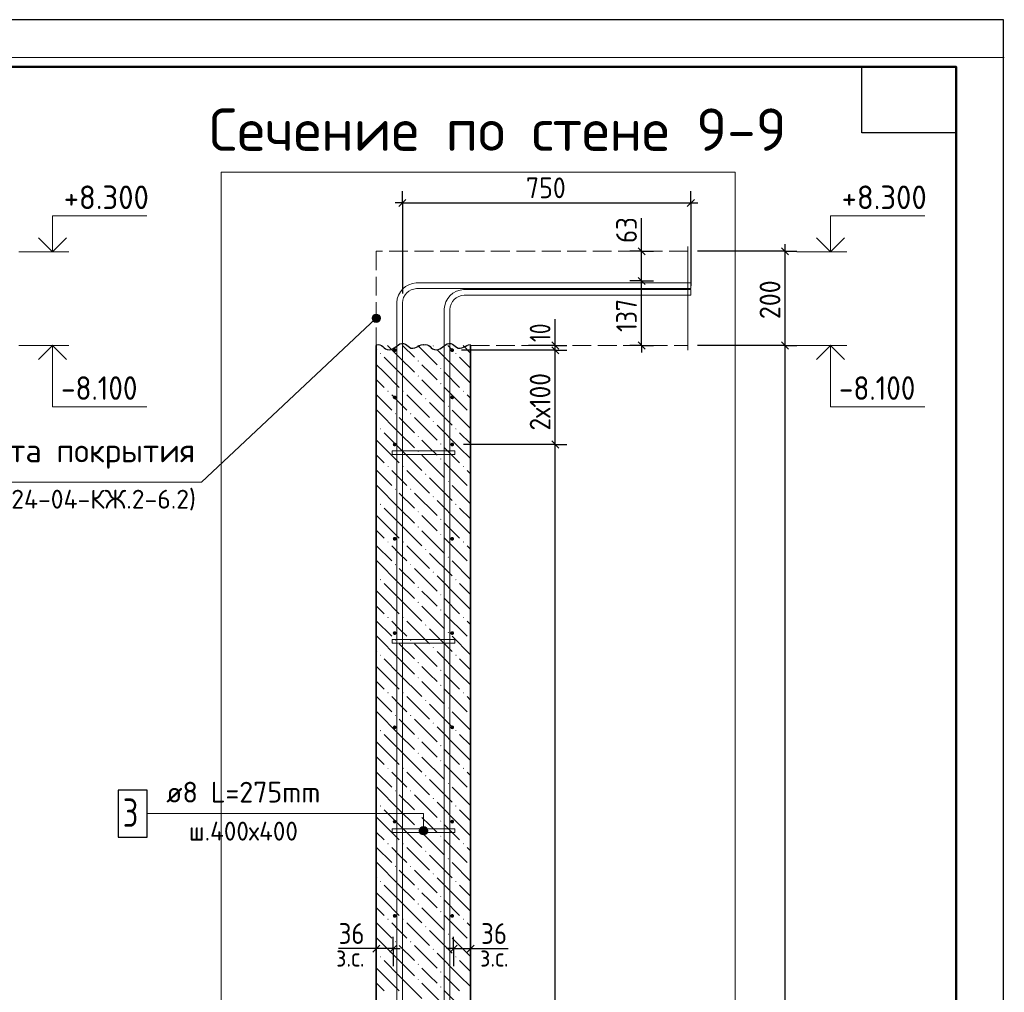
# Model space of a CAD drawing. Header units: millimetres. Extents: x 0 to 21005, y -5 to 14850.
# Tile 19 of 19: x 15783 to 21005, y 9692 to 14850. Entities that reach past the tile are written whole.
import ezdxf

# ---------------------------------------------------------------- set-up
doc = ezdxf.new("R2010")
doc.units = ezdxf.units.MM
doc.linetypes.add('______2', pattern=[135, 100, -35])
for name, color, linetype, lineweight in [('Standard', 7, 'Continuous', 25), ('Заголовок чертежа', 7, 'Continuous', 25), ('Позиционная метка диаметр_ шаг', 7, 'Continuous', 13), ('Позиционная метка линия выноска', 7, 'Continuous', 13), ('Примечания', 7, 'Continuous', 13), ('Стена фоновая арматура У1', 7, 'Continuous', 25), ('Стена фоновая арматура Х1', 7, 'Continuous', 25), ('Стена фоновая затяжка С-обр.', 7, 'Continuous', 25)]:
    doc.layers.add(name, color=color, linetype=linetype, lineweight=lineweight)
doc.layers.add('ЖБ Перекрытие верхний уровень', color=7, linetype='Continuous', lineweight=25, true_color=0xe0e0ff)
doc.layers.add('ЖБ Стена верхний уровень', color=7, linetype='Continuous', lineweight=25, true_color=0x006e00)
doc.layers.add('Размерная выноска', color=7, linetype='Continuous')
doc.styles.add('ISOCPEUR', font='txt')

msp = doc.modelspace()

# ---------------------------------------------------------------- hatches: boundary and pattern name
at = {"layer": 'ЖБ Стена верхний уровень', "linetype": 'Continuous', "lineweight": 18, "transparency": 33554687}
for points in [[(17973.4, 13119.9), (17975.6, 13122.2), (17977.6, 13122.2), (17979.8, 13119.9), (17976.6, 13116.7)], [(17693.4, 13079.9), (17696.6, 13083.2), (17699.9, 13079.9), (17696.6, 13076.7)], [(18093.4, 13079.9), (18096.6, 13083.2), (18099.9, 13079.9), (18096.6, 13076.7)], [(17893.4, 13039.9), (17896.6, 13043.2), (17899.9, 13039.9), (17896.6, 13036.7)], [(18013.4, 12999.9), (18016.6, 13003.2), (18019.9, 12999.9), (18016.6, 12996.7)], [(17893.4, 12959.9), (17896.6, 12963.2), (17899.9, 12959.9), (17896.6, 12956.7)], [(18013.4, 12919.9), (18016.6, 12923.2), (18019.9, 12919.9), (18016.6, 12916.7)], [(17733.4, 12879.9), (17736.6, 12883.2), (17739.8, 12879.9), (17736.6, 12876.7)], [(17813.4, 12879.9), (17816.6, 12883.2), (17819.9, 12879.9), (17816.6, 12876.7)], [(18133.4, 12879.9), (18136.6, 12883.2), (18139.8, 12879.9), (18136.6, 12876.7)], [(17933.4, 12839.9), (17936.6, 12843.2), (17939.8, 12839.9), (17936.6, 12836.7)], [(18053.4, 12799.9), (18056.6, 12803.2), (18059.9, 12799.9), (18056.6, 12796.7)], [(17773.4, 12759.9), (17776.6, 12763.2), (17779.8, 12759.9), (17776.6, 12756.7)], [(17853.4, 12759.9), (17856.6, 12763.2), (17859.9, 12759.9), (17856.6, 12756.7)], [(18173.4, 12759.9), (18174.4, 12761), (18174.4, 12758.8)], [(17973.4, 12719.9), (17976.6, 12723.2), (17979.8, 12719.9), (17976.6, 12716.7)], [(17693.4, 12679.9), (17696.6, 12683.2), (17699.9, 12679.9), (17696.6, 12676.7)], [(17893.4, 12639.9), (17896.6, 12643.2), (17899.9, 12639.9), (17896.6, 12636.7)], [(18093.4, 12679.9), (18096.6, 12683.2), (18099.9, 12679.9), (18096.6, 12676.7)], [(18013.4, 12599.9), (18016.6, 12603.2), (18019.9, 12599.9), (18016.6, 12596.7)], [(17893.4, 12559.9), (17896.6, 12563.2), (17899.9, 12559.9), (17896.6, 12556.7)], [(17733.4, 12479.9), (17736.6, 12483.2), (17739.8, 12479.9), (17736.6, 12476.7)], [(17813.4, 12479.9), (17816.6, 12483.2), (17819.9, 12479.9), (17816.6, 12476.7)], [(18013.4, 12519.9), (18016.6, 12523.2), (18019.9, 12519.9), (18016.6, 12516.7)], [(18133.4, 12479.9), (18136.6, 12483.2), (18139.8, 12479.9), (18136.6, 12476.7)], [(17933.4, 12439.9), (17936.6, 12443.2), (17939.8, 12439.9), (17936.6, 12436.7)], [(18053.4, 12399.9), (18056.6, 12403.2), (18059.9, 12399.9), (18056.6, 12396.7)], [(17773.4, 12359.9), (17776.6, 12363.2), (17779.8, 12359.9), (17776.6, 12356.7)], [(17853.4, 12359.9), (17856.6, 12363.2), (17859.9, 12359.9), (17856.6, 12356.7)], [(18173.4, 12359.9), (18174.4, 12361), (18174.4, 12358.8)], [(17693.4, 12279.9), (17696.6, 12283.2), (17699.9, 12279.9), (17696.6, 12276.7)], [(17973.4, 12319.9), (17976.6, 12323.2), (17979.8, 12319.9), (17976.6, 12316.7)], [(18093.4, 12279.9), (18096.6, 12283.2), (18099.9, 12279.9), (18096.6, 12276.7)], [(17893.4, 12239.9), (17896.6, 12243.2), (17899.9, 12239.9), (17896.6, 12236.7)], [(18013.4, 12199.9), (18016.6, 12203.2), (18019.9, 12199.9), (18016.6, 12196.7)], [(17893.4, 12159.9), (17896.6, 12163.2), (17899.9, 12159.9), (17896.6, 12156.7)], [(18013.4, 12119.9), (18016.6, 12123.2), (18019.9, 12119.9), (18016.6, 12116.7)], [(17733.4, 12079.9), (17736.6, 12083.2), (17739.8, 12079.9), (17736.6, 12076.7)], [(17813.4, 12079.9), (17816.6, 12083.2), (17819.9, 12079.9), (17816.6, 12076.7)], [(18133.4, 12079.9), (18136.6, 12083.2), (18139.8, 12079.9), (18136.6, 12076.7)], [(17933.4, 12039.9), (17936.6, 12043.2), (17939.8, 12039.9), (17936.6, 12036.7)], [(17773.4, 11959.9), (17776.6, 11963.2), (17779.8, 11959.9), (17776.6, 11956.7)], [(17853.4, 11959.9), (17856.6, 11963.2), (17859.9, 11959.9), (17856.6, 11956.7)], [(18053.4, 11999.9), (18056.6, 12003.2), (18059.9, 11999.9), (18056.6, 11996.7)], [(18173.4, 11959.9), (18174.4, 11961), (18174.4, 11958.8)], [(17973.4, 11919.9), (17976.6, 11923.2), (17979.8, 11919.9), (17976.6, 11916.7)], [(17693.4, 11879.9), (17696.6, 11883.2), (17699.9, 11879.9), (17696.6, 11876.7)], [(18093.4, 11879.9), (18096.6, 11883.2), (18099.9, 11879.9), (18096.6, 11876.7)], [(17893.4, 11839.9), (17896.6, 11843.2), (17899.9, 11839.9), (17896.6, 11836.7)], [(18013.4, 11799.9), (18016.6, 11803.2), (18019.9, 11799.9), (18016.6, 11796.7)], [(17893.4, 11759.9), (17896.6, 11763.2), (17899.9, 11759.9), (17896.6, 11756.7)], [(18013.4, 11719.9), (18016.6, 11723.2), (18019.9, 11719.9), (18016.6, 11716.7)], [(17733.4, 11679.9), (17736.6, 11683.2), (17739.8, 11679.9), (17736.6, 11676.7)], [(17813.4, 11679.9), (17816.6, 11683.2), (17819.9, 11679.9), (17816.6, 11676.7)], [(18133.4, 11679.9), (18136.6, 11683.2), (18139.8, 11679.9), (18136.6, 11676.7)], [(17933.4, 11639.9), (17936.6, 11643.2), (17939.8, 11639.9), (17936.6, 11636.7)], [(18053.4, 11599.9), (18056.6, 11603.2), (18059.9, 11599.9), (18056.6, 11596.7)], [(17773.4, 11559.9), (17776.6, 11563.2), (17779.8, 11559.9), (17776.6, 11556.7)], [(17853.4, 11559.9), (17856.6, 11563.2), (17859.9, 11559.9), (17856.6, 11556.7)], [(18173.4, 11559.9), (18174.4, 11561), (18174.4, 11558.8)], [(17973.4, 11519.9), (17976.6, 11523.2), (17979.8, 11519.9), (17976.6, 11516.7)], [(17693.4, 11479.9), (17696.6, 11483.2), (17699.9, 11479.9), (17696.6, 11476.7)], [(17893.4, 11439.9), (17896.6, 11443.2), (17899.9, 11439.9), (17896.6, 11436.7)], [(18093.4, 11479.9), (18096.6, 11483.2), (18099.9, 11479.9), (18096.6, 11476.7)], [(18013.4, 11399.9), (18016.6, 11403.2), (18019.9, 11399.9), (18016.6, 11396.7)], [(17893.4, 11359.9), (17896.6, 11363.2), (17899.9, 11359.9), (17896.6, 11356.7)], [(17733.4, 11279.9), (17736.6, 11283.2), (17739.8, 11279.9), (17736.6, 11276.7)], [(17813.4, 11279.9), (17816.6, 11283.2), (17819.9, 11279.9), (17816.6, 11276.7)], [(18013.4, 11319.9), (18016.6, 11323.2), (18019.9, 11319.9), (18016.6, 11316.7)], [(18133.4, 11279.9), (18136.6, 11283.2), (18139.8, 11279.9), (18136.6, 11276.7)], [(17933.4, 11239.9), (17936.6, 11243.2), (17939.8, 11239.9), (17936.6, 11236.7)], [(18053.4, 11199.9), (18056.6, 11203.2), (18059.9, 11199.9), (18056.6, 11196.7)], [(17773.4, 11159.9), (17776.6, 11163.2), (17779.8, 11159.9), (17776.6, 11156.7)], [(17853.4, 11159.9), (17856.6, 11163.2), (17859.9, 11159.9), (17856.6, 11156.7)], [(17973.4, 11119.9), (17976.6, 11123.2), (17979.8, 11119.9), (17976.6, 11116.7)], [(18173.4, 11159.9), (18174.4, 11161), (18174.4, 11158.8)], [(17693.4, 11079.9), (17696.6, 11083.2), (17699.9, 11079.9), (17696.6, 11076.7)], [(18093.4, 11079.9), (18096.6, 11083.2), (18099.9, 11079.9), (18096.6, 11076.7)], [(17893.4, 11039.9), (17896.6, 11043.2), (17899.9, 11039.9), (17896.6, 11036.7)], [(18013.4, 10999.9), (18016.6, 11003.2), (18019.9, 10999.9), (18016.6, 10996.7)], [(17893.4, 10959.9), (17896.6, 10963.2), (17899.9, 10959.9), (17896.6, 10956.7)], [(18013.4, 10919.9), (18016.6, 10923.2), (18019.9, 10919.9), (18016.6, 10916.7)], [(17733.4, 10879.9), (17736.6, 10883.2), (17739.8, 10879.9), (17736.6, 10876.7)], [(17813.4, 10879.9), (17816.6, 10883.2), (17819.9, 10879.9), (17816.6, 10876.7)], [(18133.4, 10879.9), (18136.6, 10883.2), (18139.8, 10879.9), (18136.6, 10876.7)], [(17933.4, 10839.9), (17936.6, 10843.2), (17939.8, 10839.9), (17936.6, 10836.7)], [(17773.4, 10759.9), (17776.6, 10763.2), (17779.8, 10759.9), (17776.6, 10756.7)], [(17853.4, 10759.9), (17856.6, 10763.2), (17859.9, 10759.9), (17856.6, 10756.7)], [(18053.4, 10799.9), (18056.6, 10803.2), (18059.9, 10799.9), (18056.6, 10796.7)], [(18173.4, 10759.9), (18174.4, 10761), (18174.4, 10758.8)], [(17973.4, 10719.9), (17976.6, 10723.2), (17979.8, 10719.9), (17976.6, 10716.7)], [(17693.4, 10679.9), (17696.6, 10683.2), (17699.9, 10679.9), (17696.6, 10676.7)], [(18093.4, 10679.9), (18096.6, 10683.2), (18099.9, 10679.9), (18096.6, 10676.7)], [(17893.4, 10639.9), (17896.6, 10643.2), (17899.9, 10639.9), (17896.6, 10636.7)], [(18013.4, 10599.9), (18016.6, 10603.2), (18019.9, 10599.9), (18016.6, 10596.7)], [(17893.4, 10559.9), (17896.6, 10563.2), (17899.9, 10559.9), (17896.6, 10556.7)], [(18013.4, 10519.9), (18016.6, 10523.2), (18019.9, 10519.9), (18016.6, 10516.7)], [(17733.4, 10479.9), (17736.6, 10483.2), (17739.8, 10479.9), (17736.6, 10476.7)], [(17813.4, 10479.9), (17816.6, 10483.2), (17819.9, 10479.9), (17816.6, 10476.7)], [(18133.4, 10479.9), (18136.6, 10483.2), (18139.8, 10479.9), (18136.6, 10476.7)], [(17933.4, 10439.9), (17936.6, 10443.2), (17939.8, 10439.9), (17936.6, 10436.7)], [(18053.4, 10399.9), (18056.6, 10403.2), (18059.9, 10399.9), (18056.6, 10396.7)], [(17773.4, 10359.9), (17776.6, 10363.2), (17779.8, 10359.9), (17776.6, 10356.7)], [(17853.4, 10359.9), (17856.6, 10363.2), (17859.9, 10359.9), (17856.6, 10356.7)], [(18173.4, 10359.9), (18174.4, 10361), (18174.4, 10358.8)], [(17973.4, 10319.9), (17976.6, 10323.2), (17979.8, 10319.9), (17976.6, 10316.7)], [(17693.4, 10279.9), (17696.6, 10283.2), (17699.9, 10279.9), (17696.6, 10276.7)], [(17893.4, 10239.9), (17896.6, 10243.2), (17899.9, 10239.9), (17896.6, 10236.7)], [(18093.4, 10279.9), (18096.6, 10283.2), (18099.9, 10279.9), (18096.6, 10276.7)], [(18013.4, 10199.9), (18016.6, 10203.2), (18019.9, 10199.9), (18016.6, 10196.7)], [(17893.4, 10159.9), (17896.6, 10163.2), (17899.9, 10159.9), (17896.6, 10156.7)], [(17733.4, 10079.9), (17736.6, 10083.2), (17739.8, 10079.9), (17736.6, 10076.7)], [(17813.4, 10079.9), (17816.6, 10083.2), (17819.9, 10079.9), (17816.6, 10076.7)], [(18013.4, 10119.9), (18016.6, 10123.2), (18019.9, 10119.9), (18016.6, 10116.7)], [(18133.4, 10079.9), (18136.6, 10083.2), (18139.8, 10079.9), (18136.6, 10076.7)], [(17933.4, 10039.9), (17936.6, 10043.2), (17939.8, 10039.9), (17936.6, 10036.7)], [(18053.4, 9999.9), (18056.6, 10003.2), (18059.9, 9999.9), (18056.6, 9996.7)], [(17773.4, 9959.9), (17776.6, 9963.2), (17779.8, 9959.9), (17776.6, 9956.7)], [(17853.4, 9959.9), (17856.6, 9963.2), (17859.9, 9959.9), (17856.6, 9956.7)], [(17973.4, 9919.9), (17976.6, 9923.2), (17979.8, 9919.9), (17976.6, 9916.7)], [(18173.4, 9959.9), (18174.4, 9961), (18174.4, 9958.8)], [(17693.4, 9879.9), (17696.6, 9883.2), (17699.9, 9879.9), (17696.6, 9876.7)], [(18093.4, 9879.9), (18096.6, 9883.2), (18099.9, 9879.9), (18096.6, 9876.7)], [(17893.4, 9839.9), (17896.6, 9843.2), (17899.9, 9839.9), (17896.6, 9836.7)], [(18013.4, 9799.9), (18016.6, 9803.2), (18019.9, 9799.9), (18016.6, 9796.7)], [(17893.4, 9759.9), (17896.6, 9763.2), (17899.9, 9759.9), (17896.6, 9756.7)], [(18013.4, 9719.9), (18016.6, 9723.2), (18019.9, 9719.9), (18016.6, 9716.7)]]:
    msp.add_hatch(color=7, dxfattribs=at).paths.add_polyline_path(points, flags=16)
at = {"layer": 'Позиционная метка линия выноска', "linetype": 'Continuous', "lineweight": 13, "transparency": 33554687}
for points in [[(17679.4, 13244.7), (17653, 13272.9), (17652.6, 13261.5)], [(17689.8, 13250.1), (17659, 13282.9), (17653, 13272.9)], [(17689.8, 13250.1), (17653, 13272.9), (17679.4, 13244.7)], [(17695.9, 13260.1), (17669.4, 13288.3), (17659, 13282.9)], [(17695.9, 13260.1), (17659, 13282.9), (17689.8, 13250.1)], [(17696.2, 13271.5), (17680.8, 13287.9), (17669.4, 13288.3)], [(17696.2, 13271.5), (17669.4, 13288.3), (17695.9, 13260.1)], [(17680.8, 13287.9), (17696.2, 13271.5), (17690.8, 13281.9)], [(17679.4, 13244.7), (17652.6, 13261.5), (17668, 13245.1)], [(17668, 13245.1), (17652.6, 13261.5), (17658, 13251.1)], [(17943.8, 10560.1), (17905.1, 10560.1), (17901.9, 10548.8)], [(17943.8, 10560.1), (17901.9, 10548.8), (17946.9, 10548.8)], [(17946.9, 10548.8), (17901.9, 10548.8), (17905.1, 10537.6)], [(17935.7, 10568.2), (17913.2, 10568.2), (17905.1, 10560.1)], [(17935.7, 10568.2), (17905.1, 10560.1), (17943.8, 10560.1)], [(17946.9, 10548.8), (17905.1, 10537.6), (17943.8, 10537.6)], [(17913.2, 10568.2), (17935.7, 10568.2), (17924.4, 10571.3)], [(17943.8, 10537.6), (17905.1, 10537.6), (17913.2, 10529.5)], [(17943.8, 10537.6), (17913.2, 10529.5), (17935.7, 10529.5)], [(17935.7, 10529.5), (17913.2, 10529.5), (17924.4, 10526.3)]]:
    msp.add_hatch(color=7, dxfattribs=at).paths.add_polyline_path(points)
at = {"layer": 'Стена фоновая арматура У1', "linetype": 'Continuous', "lineweight": 13, "transparency": 33554687}
for points in [[(17781.9, 13097.2), (17781.2, 13101), (17779, 13104.3), (17775.7, 13106.4), (17771.9, 13107.2), (17768.1, 13106.4), (17764.8, 13104.3), (17762.7, 13101), (17761.9, 13097.2), (17762.7, 13093.4), (17764.8, 13090.1), (17768.1, 13088), (17771.9, 13087.2), (17775.7, 13088), (17779, 13090.1), (17781.2, 13093.4)], [(18086.9, 13097.2), (18086.2, 13101), (18084, 13104.3), (18080.7, 13106.4), (18076.9, 13107.2), (18073.1, 13106.4), (18069.8, 13104.3), (18067.7, 13101), (18066.9, 13097.2), (18067.7, 13093.4), (18069.8, 13090.1), (18073.1, 13088), (18076.9, 13087.2), (18080.7, 13088), (18084, 13090.1), (18086.2, 13093.4)], [(17781.9, 12847.2), (17781.2, 12851), (17779, 12854.3), (17775.7, 12856.4), (17771.9, 12857.2), (17768.1, 12856.4), (17764.8, 12854.3), (17762.7, 12851), (17761.9, 12847.2), (17762.7, 12843.4), (17764.8, 12840.1), (17768.1, 12838), (17771.9, 12837.2), (17775.7, 12838), (17779, 12840.1), (17781.2, 12843.4)], [(18086.9, 12847.2), (18086.2, 12851), (18084, 12854.3), (18080.7, 12856.4), (18076.9, 12857.2), (18073.1, 12856.4), (18069.8, 12854.3), (18067.7, 12851), (18066.9, 12847.2), (18067.7, 12843.4), (18069.8, 12840.1), (18073.1, 12838), (18076.9, 12837.2), (18080.7, 12838), (18084, 12840.1), (18086.2, 12843.4)], [(17781.9, 12597.2), (17781.2, 12601), (17779, 12604.3), (17775.7, 12606.4), (17771.9, 12607.2), (17768.1, 12606.4), (17764.8, 12604.3), (17762.7, 12601), (17761.9, 12597.2), (17762.7, 12593.4), (17764.8, 12590.1), (17768.1, 12588), (17771.9, 12587.2), (17775.7, 12588), (17779, 12590.1), (17781.2, 12593.4)], [(18086.9, 12597.2), (18086.2, 12601), (18084, 12604.3), (18080.7, 12606.4), (18076.9, 12607.2), (18073.1, 12606.4), (18069.8, 12604.3), (18067.7, 12601), (18066.9, 12597.2), (18067.7, 12593.4), (18069.8, 12590.1), (18073.1, 12588), (18076.9, 12587.2), (18080.7, 12588), (18084, 12590.1), (18086.2, 12593.4)], [(17781.9, 12097.2), (17781.2, 12101), (17779, 12104.3), (17775.7, 12106.4), (17771.9, 12107.2), (17768.1, 12106.4), (17764.8, 12104.3), (17762.7, 12101), (17761.9, 12097.2), (17762.7, 12093.4), (17764.8, 12090.1), (17768.1, 12088), (17771.9, 12087.2), (17775.7, 12088), (17779, 12090.1), (17781.2, 12093.4)], [(18086.9, 12097.2), (18086.2, 12101), (18084, 12104.3), (18080.7, 12106.4), (18076.9, 12107.2), (18073.1, 12106.4), (18069.8, 12104.3), (18067.7, 12101), (18066.9, 12097.2), (18067.7, 12093.4), (18069.8, 12090.1), (18073.1, 12088), (18076.9, 12087.2), (18080.7, 12088), (18084, 12090.1), (18086.2, 12093.4)], [(17781.9, 11597.2), (17781.2, 11601), (17779, 11604.3), (17775.7, 11606.4), (17771.9, 11607.2), (17768.1, 11606.4), (17764.8, 11604.3), (17762.7, 11601), (17761.9, 11597.2), (17762.7, 11593.4), (17764.8, 11590.1), (17768.1, 11588), (17771.9, 11587.2), (17775.7, 11588), (17779, 11590.1), (17781.2, 11593.4)], [(18086.9, 11597.2), (18086.2, 11601), (18084, 11604.3), (18080.7, 11606.4), (18076.9, 11607.2), (18073.1, 11606.4), (18069.8, 11604.3), (18067.7, 11601), (18066.9, 11597.2), (18067.7, 11593.4), (18069.8, 11590.1), (18073.1, 11588), (18076.9, 11587.2), (18080.7, 11588), (18084, 11590.1), (18086.2, 11593.4)], [(17781.9, 11097.2), (17781.2, 11101), (17779, 11104.3), (17775.7, 11106.4), (17771.9, 11107.2), (17768.1, 11106.4), (17764.8, 11104.3), (17762.7, 11101), (17761.9, 11097.2), (17762.7, 11093.4), (17764.8, 11090.1), (17768.1, 11088), (17771.9, 11087.2), (17775.7, 11088), (17779, 11090.1), (17781.2, 11093.4)], [(18086.9, 11097.2), (18086.2, 11101), (18084, 11104.3), (18080.7, 11106.4), (18076.9, 11107.2), (18073.1, 11106.4), (18069.8, 11104.3), (18067.7, 11101), (18066.9, 11097.2), (18067.7, 11093.4), (18069.8, 11090.1), (18073.1, 11088), (18076.9, 11087.2), (18080.7, 11088), (18084, 11090.1), (18086.2, 11093.4)], [(17781.9, 10597.2), (17781.2, 10601), (17779, 10604.3), (17775.7, 10606.4), (17771.9, 10607.2), (17768.1, 10606.4), (17764.8, 10604.3), (17762.7, 10601), (17761.9, 10597.2), (17762.7, 10593.4), (17764.8, 10590.1), (17768.1, 10588), (17771.9, 10587.2), (17775.7, 10588), (17779, 10590.1), (17781.2, 10593.4)], [(18086.9, 10597.2), (18086.2, 10601), (18084, 10604.3), (18080.7, 10606.4), (18076.9, 10607.2), (18073.1, 10606.4), (18069.8, 10604.3), (18067.7, 10601), (18066.9, 10597.2), (18067.7, 10593.4), (18069.8, 10590.1), (18073.1, 10588), (18076.9, 10587.2), (18080.7, 10588), (18084, 10590.1), (18086.2, 10593.4)], [(17781.9, 10097.2), (17781.2, 10101), (17779, 10104.3), (17775.7, 10106.4), (17771.9, 10107.2), (17768.1, 10106.4), (17764.8, 10104.3), (17762.7, 10101), (17761.9, 10097.2), (17762.7, 10093.4), (17764.8, 10090.1), (17768.1, 10088), (17771.9, 10087.2), (17775.7, 10088), (17779, 10090.1), (17781.2, 10093.4)], [(18086.9, 10097.2), (18086.2, 10101), (18084, 10104.3), (18080.7, 10106.4), (18076.9, 10107.2), (18073.1, 10106.4), (18069.8, 10104.3), (18067.7, 10101), (18066.9, 10097.2), (18067.7, 10093.4), (18069.8, 10090.1), (18073.1, 10088), (18076.9, 10087.2), (18080.7, 10088), (18084, 10090.1), (18086.2, 10093.4)]]:
    msp.add_hatch(color=7, dxfattribs=at).paths.add_polyline_path(points)

# ---------------------------------------------------------------- linework, layer by layer
at = {"layer": 'Standard', "color": 7, "linetype": 'Continuous', "lineweight": 25, "transparency": 33554687}
for p, q in [((17794.2, 13859.6), (17831.7, 13897.1)), ((19323.7, 13859.6), (19361.2, 13897.1)), ((19100.1, 13603.4), (19062.6, 13640.9)), ((19861.1, 13603.4), (19823.6, 13640.9)), ((19100.1, 13445.9), (19062.6, 13483.4)), ((18642.1, 13103.4), (18604.6, 13140.9)), ((18642.1, 13078.4), (18604.6, 13115.9)), ((19100.1, 13103.4), (19062.6, 13140.9)), ((19861.1, 13103.4), (19823.6, 13140.9)), ((18642.1, 12578.4), (18604.6, 12615.9)), ((17693.2, 9942.4), (17655.7, 9904.9)), ((17783.2, 9942.4), (17745.7, 9904.9)), ((18065.7, 9904.9), (18103.2, 9942.4)), ((18155.7, 9904.9), (18193.2, 9942.4))]:
    msp.add_line(p, q, dxfattribs=at)
at = {"layer": 'Standard', "color": 251, "linetype": 'Continuous', "lineweight": -3, "true_color": 0x656565, "transparency": 33554687}
for p, q in [((17812.9, 13878.3), (17812.9, 13940.8)), ((19342.5, 13878.3), (19342.5, 13940.8)), ((17812.9, 13878.3), (17812.9, 13815.8)), ((17812.9, 13878.3), (17812.9, 13398.8)), ((19342.5, 13878.3), (19342.5, 13815.8)), ((19342.5, 13878.3), (19342.5, 13438.8)), ((19081.4, 13622.2), (19018.8, 13622.2)), ((19081.4, 13622.2), (19143.9, 13622.2)), ((19081.4, 13622.2), (19081.4, 13622.2)), ((19842.3, 13622.2), (19377.5, 13622.2)), ((19842.3, 13622.2), (19779.8, 13622.2)), ((19842.3, 13622.2), (19904.8, 13622.2)), ((19081.4, 13464.7), (19018.8, 13464.7)), ((19081.4, 13464.7), (19143.9, 13464.7)), ((19081.4, 13464.7), (19081.4, 13464.7)), ((18623.3, 13122.2), (18560.8, 13122.2)), ((18623.3, 13122.2), (18685.8, 13122.2)), ((19081.4, 13122.2), (19018.8, 13122.2)), ((19081.4, 13122.2), (19143.9, 13122.2)), ((19081.4, 13122.2), (19081.4, 13122.2)), ((19842.3, 13122.2), (19779.8, 13122.2)), ((19842.3, 13122.2), (19904.8, 13122.2)), ((18623.3, 13097.2), (18560.8, 13097.2)), ((18623.3, 13097.2), (18685.8, 13097.2)), ((18623.3, 12597.2), (18560.8, 12597.2)), ((18623.3, 12597.2), (18685.8, 12597.2)), ((17674.4, 9923.7), (17674.4, 9986.2)), ((17764.4, 9923.7), (17764.4, 9986.2)), ((18084.4, 9923.7), (18084.4, 9986.2)), ((18174.4, 9923.7), (18174.4, 9986.2)), ((17674.4, 9923.7), (17674.4, 9861.2)), ((17674.4, 9923.7), (17674.4, 9923.7)), ((17764.4, 9923.7), (17764.4, 9861.2)), ((17764.4, 9923.7), (17764.4, 9829.9)), ((18084.4, 9923.7), (18084.4, 9861.2)), ((18084.4, 9923.7), (18084.4, 9829.9)), ((18174.4, 9923.7), (18174.4, 9861.2)), ((18174.4, 9923.7), (18174.4, 9923.7))]:
    msp.add_line(p, q, dxfattribs=at)
at = {"layer": 'Standard', "color": 7, "linetype": 'Continuous', "lineweight": -3, "transparency": 33554687}
for p, q in [((17812.9, 13878.3), (17775.4, 13878.3)), ((17812.9, 13878.3), (19342.5, 13878.3)), ((19342.5, 13878.3), (19380, 13878.3)), ((19081.4, 13622.2), (19081.4, 13659.7)), ((19842.3, 13622.2), (19842.3, 13659.7)), ((19081.4, 13464.7), (19081.4, 13622.2)), ((19842.3, 13122.2), (19842.3, 13622.2)), ((18623.3, 13122.2), (18623.3, 13159.7)), ((18623.3, 13097.2), (18623.3, 13122.2)), ((19081.4, 13122.2), (19081.4, 13084.7)), ((18623.3, 12597.2), (18623.3, 13097.2)), ((17674.4, 9923.7), (17636.9, 9923.7)), ((17764.4, 9923.7), (17674.4, 9923.7)), ((17764.4, 9923.7), (17801.9, 9923.7)), ((18084.4, 9923.7), (18046.9, 9923.7)), ((18084.4, 9923.7), (18174.4, 9923.7)), ((18174.4, 9923.7), (18211.9, 9923.7))]:
    msp.add_line(p, q, dxfattribs=at)
at = {"layer": 'Standard', "color": 7, "linetype": 'Continuous', "lineweight": 35, "transparency": 33554687}
for p, q in [((20750, 13800), (20750, 10250)), ((20750, 13600), (20750, 10050))]:
    msp.add_line(p, q, dxfattribs=at)
at = {"layer": 'Standard', "color": 7, "linetype": 'Continuous', "lineweight": 13, "transparency": 33554687}
for p, q in [((15779.4, 13619.7), (16044.4, 13619.7)), ((19904.8, 13619.7), (20169.8, 13619.7)), ((15779.4, 13122.2), (16044.4, 13122.2)), ((19904.8, 13122.2), (20169.8, 13122.2))]:
    msp.add_line(p, q, dxfattribs=at)
at = {"layer": 'Standard', "color": 7, "linetype": 'Continuous', "lineweight": 50, "transparency": 33554687}
msp.add_line((20750, 13550), (20750, 11600), dxfattribs=at)
at = {"layer": 'Standard', "color": 7, "linetype": 'Continuous', "lineweight": 25, "transparency": 33554687}
for points in [[(0, 0), (21000, 0), (21000, 14850), (0, 14850), (0, 0)], [(20750, 14600), (20750, 14250), (20250, 14250), (20250, 14600), (20750, 14600)]]:
    msp.add_lwpolyline(points, close=True, dxfattribs=at)
at = {"layer": 'Standard', "color": 7, "linetype": 'Continuous', "lineweight": 13, "transparency": 33554687}
for points in [[(21005, 14650), (12410.3, 14650), (12410.3, 9387.6), (21005, 9387.6)], [(15957.3, 13619.7), (15957.3, 13809.7), (16457.3, 13809.7)], [(20082.7, 13619.7), (20082.7, 13809.7), (20582.7, 13809.7)], [(15957.3, 13122.2), (15957.3, 12797.2), (16457.3, 12797.2)], [(20082.7, 13122.2), (20082.7, 12797.2), (20582.7, 12797.2)]]:
    msp.add_lwpolyline(points, dxfattribs=at)
at = {"layer": 'Standard', "color": 7, "linetype": 'Continuous', "lineweight": 50, "transparency": 33554687}
msp.add_lwpolyline([(1000, 14600), (20750, 14600), (20750, 250), (1000, 250), (1000, 14600)], close=True, dxfattribs=at)
at = {"layer": 'Standard', "color": 254, "linetype": 'Continuous', "lineweight": 13, "true_color": 0xc4c4ff, "transparency": 33554687}
msp.add_lwpolyline([(19577.5, 9387.6), (19577.5, 14042.1), (16852.5, 14042.1), (16852.5, 9387.6)], dxfattribs=at)
at = {"layer": 'Standard', "color": 7, "linetype": 'Continuous', "lineweight": 35, "transparency": 33554687}
for points in [[(15883, 13693.9), (15957.3, 13619.7), (16031.5, 13693.9)], [(20008.4, 13693.9), (20082.7, 13619.7), (20156.9, 13693.9)], [(15883, 13047.9), (15957.3, 13122.2), (16031.5, 13047.9)], [(20008.4, 13047.9), (20082.7, 13122.2), (20156.9, 13047.9)]]:
    msp.add_lwpolyline(points, dxfattribs=at)
at = {"layer": 'Standard', "color": 7, "linetype": 'Continuous', "lineweight": -3, "transparency": 33554687}
for points in [[(19081.4, 13122.2), (19081.4, 13154.6), (19081.4, 13154.6), (19081.4, 13464.7)], [(19842.3, 9387.6), (19842.3, 9474.4), (19842.3, 9474.4), (19842.3, 13122.2)], [(18623.3, 9387.6), (18623.3, 9430.4), (18623.3, 9430.4), (18623.3, 12597.2)]]:
    msp.add_lwpolyline(points, dxfattribs=at)
at = {"layer": 'Standard', "color": 251, "linetype": 'Continuous', "lineweight": -3, "true_color": 0x656565, "transparency": 33554687}
for points in [[(18623.3, 13122.2), (18614.8, 13122.2), (18614.8, 13122.2), (18481.3, 13122.2)], [(19842.3, 13122.2), (19833.8, 13122.2), (19833.8, 13122.2), (19377.5, 13122.2)], [(18623.3, 13097.2), (18614.8, 13097.2), (18614.8, 13097.2), (18126.9, 13097.2)], [(18623.3, 12597.2), (18614.8, 12597.2), (18614.8, 12597.2), (18614.8, 12597.2), (18614.8, 12597.2), (18136.9, 12597.2)]]:
    msp.add_lwpolyline(points, dxfattribs=at)
at = {"layer": 'ЖБ Перекрытие верхний уровень', "color": 7, "linetype": '______2', "lineweight": 18, "transparency": 33554687}
for p, q in [((17674.4, 13622.2), (17674.4, 13122.2)), ((19327.5, 13622.2), (17674.4, 13622.2)), ((18174.4, 13122.2), (19327.5, 13122.2))]:
    msp.add_line(p, q, dxfattribs=at)
at = {"layer": 'ЖБ Стена верхний уровень', "color": 7, "linetype": 'Continuous', "lineweight": 35, "transparency": 33554687}
for p, q in [((17674.4, 13122.2), (17674.4, 9387.6)), ((18174.4, 9387.6), (18174.4, 13122.2))]:
    msp.add_line(p, q, dxfattribs=at)
at = {"layer": 'ЖБ Стена верхний уровень', "color": 9, "linetype": 'Continuous', "lineweight": 18, "true_color": 0xc7c7c7, "transparency": 33554687}
for p, q in [((17796.6, 13059.9), (17734.3, 13122.2)), ((17814.3, 13122.2), (17876.6, 13059.9)), ((17894.3, 13122.2), (17996.6, 13019.9)), ((18054.3, 13122.2), (18076.6, 13099.9)), ((18174.4, 13082.1), (18134.3, 13122.2)), ((17674.4, 13102.1), (17676.6, 13099.9)), ((17716.6, 13059.9), (17796.6, 12979.9)), ((17796.6, 13059.9), (17876.6, 12979.9)), ((18116.6, 12979.9), (17996.6, 13099.9)), ((18116.6, 13059.9), (18174.4, 13002.1)), ((17716.6, 12979.9), (17674.4, 13022.1)), ((17956.6, 12979.9), (17916.6, 13019.9)), ((17716.6, 12979.9), (17796.6, 12899.9)), ((17796.6, 12979.9), (17916.6, 12859.9)), ((17996.6, 12939.9), (17956.6, 12979.9)), ((18036.6, 12979.9), (18116.6, 12899.9)), ((18116.6, 12979.9), (18174.4, 12922.1)), ((17674.4, 12942.1), (17716.6, 12899.9)), ((17916.6, 12939.9), (18036.6, 12819.9)), ((18036.6, 12899.9), (18156.6, 12779.9)), ((17674.4, 12862.1), (17756.6, 12779.9)), ((17796.6, 12819.9), (17756.6, 12859.9)), ((17836.6, 12859.9), (17956.6, 12739.9)), ((18174.4, 12842.1), (18156.6, 12859.9)), ((17836.6, 12779.9), (17796.6, 12819.9)), ((17956.6, 12819.9), (18076.6, 12699.9)), ((17796.6, 12659.9), (17676.6, 12779.9)), ((18174.4, 12682.1), (18076.6, 12779.9)), ((17674.4, 12702.1), (17676.6, 12699.9)), ((17796.6, 12739.9), (17876.6, 12659.9)), ((17876.6, 12739.9), (17996.6, 12619.9)), ((18116.6, 12579.9), (17996.6, 12699.9)), ((17716.6, 12659.9), (17796.6, 12579.9)), ((17796.6, 12659.9), (17876.6, 12579.9)), ((18116.6, 12659.9), (18174.4, 12602.1)), ((17716.6, 12579.9), (17674.4, 12622.1)), ((17956.6, 12579.9), (17916.6, 12619.9)), ((17674.4, 12542.1), (17716.6, 12499.9)), ((17716.6, 12579.9), (17796.6, 12499.9)), ((17796.6, 12579.9), (17916.6, 12459.9)), ((17916.6, 12539.9), (18036.6, 12419.9)), ((17996.6, 12539.9), (17956.6, 12579.9)), ((18036.6, 12579.9), (18116.6, 12499.9)), ((18116.6, 12579.9), (18174.4, 12522.1)), ((18036.6, 12499.9), (18156.6, 12379.9)), ((17674.4, 12462.1), (17756.6, 12379.9)), ((17796.6, 12419.9), (17756.6, 12459.9)), ((17836.6, 12459.9), (17956.6, 12339.9)), ((18174.4, 12442.1), (18156.6, 12459.9)), ((17796.6, 12259.9), (17676.6, 12379.9)), ((17836.6, 12379.9), (17796.6, 12419.9)), ((17956.6, 12419.9), (18076.6, 12299.9)), ((18174.4, 12282.1), (18076.6, 12379.9)), ((17796.6, 12339.9), (17876.6, 12259.9)), ((17876.6, 12339.9), (17996.6, 12219.9)), ((17674.4, 12302.1), (17676.6, 12299.9)), ((18116.6, 12179.9), (17996.6, 12299.9)), ((17716.6, 12179.9), (17674.4, 12222.1)), ((17716.6, 12259.9), (17796.6, 12179.9)), ((17796.6, 12259.9), (17876.6, 12179.9)), ((17956.6, 12179.9), (17916.6, 12219.9)), ((18116.6, 12259.9), (18174.4, 12202.1)), ((17716.6, 12179.9), (17796.6, 12099.9)), ((17796.6, 12179.9), (17916.6, 12059.9)), ((17996.6, 12139.9), (17956.6, 12179.9)), ((18036.6, 12179.9), (18116.6, 12099.9)), ((18116.6, 12179.9), (18174.4, 12122.1)), ((17674.4, 12142.1), (17716.6, 12099.9)), ((17916.6, 12139.9), (18036.6, 12019.9)), ((18036.6, 12099.9), (18156.6, 11979.9)), ((17674.4, 12062.1), (17756.6, 11979.9)), ((17796.6, 12019.9), (17756.6, 12059.9)), ((17836.6, 11979.9), (17796.6, 12019.9)), ((17836.6, 12059.9), (17956.6, 11939.9)), ((17956.6, 12019.9), (18076.6, 11899.9)), ((18174.4, 12042.1), (18156.6, 12059.9)), ((17796.6, 11859.9), (17676.6, 11979.9)), ((18174.4, 11882.1), (18076.6, 11979.9)), ((17796.6, 11939.9), (17876.6, 11859.9)), ((17876.6, 11939.9), (17996.6, 11819.9)), ((17674.4, 11902.1), (17676.6, 11899.9)), ((17716.6, 11859.9), (17796.6, 11779.9)), ((17796.6, 11859.9), (17876.6, 11779.9)), ((18116.6, 11779.9), (17996.6, 11899.9)), ((18116.6, 11859.9), (18174.4, 11802.1)), ((17716.6, 11779.9), (17674.4, 11822.1)), ((17956.6, 11779.9), (17916.6, 11819.9)), ((17716.6, 11779.9), (17796.6, 11699.9)), ((17796.6, 11779.9), (17916.6, 11659.9)), ((17996.6, 11739.9), (17956.6, 11779.9)), ((18036.6, 11779.9), (18116.6, 11699.9)), ((18116.6, 11779.9), (18174.4, 11722.1)), ((17674.4, 11742.1), (17716.6, 11699.9)), ((17916.6, 11739.9), (18036.6, 11619.9)), ((18036.6, 11699.9), (18156.6, 11579.9)), ((17674.4, 11662.1), (17756.6, 11579.9)), ((17796.6, 11619.9), (17756.6, 11659.9)), ((17836.6, 11659.9), (17956.6, 11539.9)), ((18174.4, 11642.1), (18156.6, 11659.9)), ((17836.6, 11579.9), (17796.6, 11619.9)), ((17956.6, 11619.9), (18076.6, 11499.9)), ((17796.6, 11459.9), (17676.6, 11579.9)), ((18174.4, 11482.1), (18076.6, 11579.9)), ((17674.4, 11502.1), (17676.6, 11499.9)), ((17796.6, 11539.9), (17876.6, 11459.9)), ((17876.6, 11539.9), (17996.6, 11419.9)), ((18116.6, 11379.9), (17996.6, 11499.9)), ((17716.6, 11459.9), (17796.6, 11379.9)), ((17796.6, 11459.9), (17876.6, 11379.9)), ((18116.6, 11459.9), (18174.4, 11402.1)), ((17716.6, 11379.9), (17674.4, 11422.1)), ((17956.6, 11379.9), (17916.6, 11419.9)), ((17674.4, 11342.1), (17716.6, 11299.9)), ((17716.6, 11379.9), (17796.6, 11299.9)), ((17796.6, 11379.9), (17916.6, 11259.9)), ((17916.6, 11339.9), (18036.6, 11219.9)), ((17996.6, 11339.9), (17956.6, 11379.9)), ((18036.6, 11379.9), (18116.6, 11299.9)), ((18116.6, 11379.9), (18174.4, 11322.1)), ((18036.6, 11299.9), (18156.6, 11179.9)), ((17674.4, 11262.1), (17756.6, 11179.9)), ((17796.6, 11219.9), (17756.6, 11259.9)), ((17836.6, 11259.9), (17956.6, 11139.9)), ((18174.4, 11242.1), (18156.6, 11259.9)), ((17796.6, 11059.9), (17676.6, 11179.9)), ((17836.6, 11179.9), (17796.6, 11219.9)), ((17956.6, 11219.9), (18076.6, 11099.9)), ((18174.4, 11082.1), (18076.6, 11179.9)), ((17796.6, 11139.9), (17876.6, 11059.9)), ((17876.6, 11139.9), (17996.6, 11019.9)), ((17674.4, 11102.1), (17676.6, 11099.9)), ((18116.6, 10979.9), (17996.6, 11099.9)), ((17716.6, 10979.9), (17674.4, 11022.1)), ((17716.6, 11059.9), (17796.6, 10979.9)), ((17796.6, 11059.9), (17876.6, 10979.9)), ((17956.6, 10979.9), (17916.6, 11019.9)), ((18116.6, 11059.9), (18174.4, 11002.1)), ((17716.6, 10979.9), (17796.6, 10899.9)), ((17796.6, 10979.9), (17916.6, 10859.9)), ((17996.6, 10939.9), (17956.6, 10979.9)), ((18036.6, 10979.9), (18116.6, 10899.9)), ((18116.6, 10979.9), (18174.4, 10922.1)), ((17674.4, 10942.1), (17716.6, 10899.9)), ((17916.6, 10939.9), (18036.6, 10819.9)), ((17674.4, 10862.1), (17756.6, 10779.9)), ((18036.6, 10899.9), (18156.6, 10779.9)), ((17796.6, 10819.9), (17756.6, 10859.9)), ((17836.6, 10779.9), (17796.6, 10819.9)), ((17836.6, 10859.9), (17956.6, 10739.9)), ((17956.6, 10819.9), (18076.6, 10699.9)), ((18174.4, 10842.1), (18156.6, 10859.9)), ((17796.6, 10659.9), (17676.6, 10779.9)), ((18174.4, 10682.1), (18076.6, 10779.9)), ((17796.6, 10739.9), (17876.6, 10659.9)), ((17876.6, 10739.9), (17996.6, 10619.9)), ((17674.4, 10702.1), (17676.6, 10699.9)), ((17716.6, 10659.9), (17796.6, 10579.9)), ((17796.6, 10659.9), (17876.6, 10579.9)), ((18116.6, 10579.9), (17996.6, 10699.9)), ((18116.6, 10659.9), (18174.4, 10602.1)), ((17716.6, 10579.9), (17674.4, 10622.1)), ((17956.6, 10579.9), (17916.6, 10619.9)), ((17716.6, 10579.9), (17796.6, 10499.9)), ((17796.6, 10579.9), (17916.6, 10459.9)), ((17996.6, 10539.9), (17956.6, 10579.9)), ((18036.6, 10579.9), (18116.6, 10499.9)), ((18116.6, 10579.9), (18174.4, 10522.1)), ((17674.4, 10542.1), (17716.6, 10499.9)), ((17916.6, 10539.9), (18036.6, 10419.9)), ((18036.6, 10499.9), (18156.6, 10379.9)), ((17674.4, 10462.1), (17756.6, 10379.9)), ((17796.6, 10419.9), (17756.6, 10459.9)), ((17836.6, 10459.9), (17956.6, 10339.9)), ((18174.4, 10442.1), (18156.6, 10459.9)), ((17836.6, 10379.9), (17796.6, 10419.9)), ((17956.6, 10419.9), (18076.6, 10299.9)), ((17796.6, 10259.9), (17676.6, 10379.9)), ((17796.6, 10339.9), (17876.6, 10259.9)), ((17876.6, 10339.9), (17996.6, 10219.9)), ((18174.4, 10282.1), (18076.6, 10379.9)), ((17674.4, 10302.1), (17676.6, 10299.9)), ((18116.6, 10179.9), (17996.6, 10299.9)), ((17716.6, 10259.9), (17796.6, 10179.9)), ((17796.6, 10259.9), (17876.6, 10179.9)), ((18116.6, 10259.9), (18174.4, 10202.1)), ((17716.6, 10179.9), (17674.4, 10222.1)), ((17956.6, 10179.9), (17916.6, 10219.9)), ((17674.4, 10142.1), (17716.6, 10099.9)), ((17716.6, 10179.9), (17796.6, 10099.9)), ((17796.6, 10179.9), (17916.6, 10059.9)), ((17916.6, 10139.9), (18036.6, 10019.9)), ((17996.6, 10139.9), (17956.6, 10179.9)), ((18036.6, 10179.9), (18116.6, 10099.9)), ((18116.6, 10179.9), (18174.4, 10122.1)), ((18036.6, 10099.9), (18156.6, 9979.9)), ((17674.4, 10062.1), (17756.6, 9979.9)), ((17796.6, 10019.9), (17756.6, 10059.9)), ((17836.6, 10059.9), (17956.6, 9939.9)), ((18174.4, 10042.1), (18156.6, 10059.9)), ((17796.6, 9859.9), (17676.6, 9979.9)), ((17836.6, 9979.9), (17796.6, 10019.9)), ((17956.6, 10019.9), (18076.6, 9899.9)), ((18174.4, 9882.1), (18076.6, 9979.9)), ((17796.6, 9939.9), (17876.6, 9859.9)), ((17876.6, 9939.9), (17996.6, 9819.9)), ((17674.4, 9902.1), (17676.6, 9899.9)), ((18116.6, 9779.9), (17996.6, 9899.9)), ((17716.6, 9779.9), (17674.4, 9822.1)), ((17716.6, 9859.9), (17796.6, 9779.9)), ((17796.6, 9859.9), (17876.6, 9779.9)), ((17956.6, 9779.9), (17916.6, 9819.9)), ((18116.6, 9859.9), (18174.4, 9802.1)), ((17716.6, 9779.9), (17796.6, 9699.9)), ((17796.6, 9779.9), (17916.6, 9659.9)), ((17996.6, 9739.9), (17956.6, 9779.9)), ((18036.6, 9779.9), (18116.6, 9699.9)), ((18116.6, 9779.9), (18174.4, 9722.1)), ((17674.4, 9742.1), (17716.6, 9699.9)), ((17916.6, 9739.9), (18036.6, 9619.9)), ((18036.6, 9699.9), (18156.6, 9579.9))]:
    msp.add_line(p, q, dxfattribs=at)
at = {"layer": 'Позиционная метка линия выноска', "color": 7, "linetype": 'Continuous', "lineweight": 13, "transparency": 33554687}
for p, q in [((17674.4, 13266.5), (16747.8, 12397.2)), ((17659, 13282.9), (17659, 13282.9)), ((17690.8, 13281.9), (17690.8, 13281.9)), ((17658, 13251.1), (17658, 13251.1)), ((17689.8, 13250.1), (17689.8, 13250.1)), ((17901.9, 10548.8), (17901.9, 10548.8)), ((17924.4, 10571.3), (17924.4, 10571.3)), ((17946.9, 10548.8), (17946.9, 10548.8)), ((17924.4, 10526.3), (17924.4, 10526.3))]:
    msp.add_line(p, q, dxfattribs=at)
for points in [[(15148, 13122.2), (15148, 12397.2), (16747.8, 12397.2)], [(16460, 10639.8), (17924.4, 10639.8), (17924.4, 10548.8)]]:
    msp.add_lwpolyline(points, dxfattribs=at)
for centre in [(17674.4, 13266.5), (17924.4, 10548.8)]:
    msp.add_circle(centre, 22.5, dxfattribs=at)
at = {"layer": 'Примечания', "color": 7, "linetype": 'Continuous', "lineweight": 25, "transparency": 33554687}
msp.add_line((18174.4, 13126.6), (18174.4, 13126.6), dxfattribs=at)
for points in [[(17674.4, 13126.6), (17683.7, 13126.7), (17693.7, 13125.3), (17702.7, 13122), (17709.9, 13116.5), (17716.2, 13110), (17723.4, 13104.6), (17732.7, 13101.3), (17742.4, 13099.3), (17752.2, 13101.5), (17761.2, 13105), (17769.9, 13109.1), (17777.4, 13114.4), (17784.4, 13120.2), (17791.4, 13125.9), (17799.9, 13130.3), (17809.4, 13132.8), (17819.4, 13132.4), (17829.2, 13129.8), (17836.4, 13124.4), (17842.9, 13118.2), (17849.9, 13112.5), (17858.4, 13108.2), (17868.4, 13107.3), (17878.2, 13109.6), (17886.9, 13113.4), (17895.4, 13117.7), (17904.2, 13121.8), (17912.7, 13125.9), (17922.4, 13127.8), (17924.4, 13128)], [(17924.4, 13126.6), (17933.7, 13126.7), (17943.7, 13125.3), (17952.7, 13122), (17959.9, 13116.5), (17966.2, 13110), (17973.4, 13104.6), (17982.7, 13101.3), (17992.4, 13099.3), (18002.2, 13101.5), (18011.2, 13105), (18019.9, 13109.1), (18027.4, 13114.4), (18034.4, 13120.2), (18041.4, 13125.9), (18049.9, 13130.3), (18059.4, 13132.8), (18069.4, 13132.4), (18079.2, 13129.8), (18086.4, 13124.4), (18092.9, 13118.2), (18099.9, 13112.5), (18108.4, 13108.2), (18118.4, 13107.3), (18128.2, 13109.6), (18136.9, 13113.4), (18145.4, 13117.7), (18154.2, 13121.8), (18162.7, 13125.9), (18172.4, 13127.8), (18174.4, 13128)]]:
    msp.add_lwpolyline(points, dxfattribs=at)
at = {"layer": 'Размерная выноска', "color": 7, "linetype": 'Continuous', "lineweight": -3, "transparency": 33554687}
for p, q in [((19081.4, 13622.2), (19081.4, 13797.2)), ((18623.3, 13122.2), (18623.3, 13262.2)), ((17674.4, 9923.7), (17474.4, 9923.7)), ((18174.4, 9923.7), (18374.4, 9923.7))]:
    msp.add_line(p, q, dxfattribs=at)
at = {"layer": 'Размерная выноска', "color": 7, "linetype": 'Continuous', "lineweight": 13, "transparency": 33554687}
msp.add_line((19327.5, 13647.2), (19327.5, 13097.2), dxfattribs=at)
at = {"layer": 'Стена фоновая арматура Х1', "color": 7, "linetype": 'Continuous', "lineweight": 18, "transparency": 33554687}
for points in [[(17782.9, 9387.6), (17782.9, 13350.9), (17785.5, 13369.7), (17792, 13389.3), (17802.1, 13407.3), (17814.5, 13422.2), (17829.3, 13434.6), (17847.4, 13444.7), (17867, 13451.2), (17885.8, 13453.8), (19342.5, 13453.8), (19342.5, 13423.8), (17887.9, 13423.8), (17873.8, 13421.8), (17859.5, 13417.1), (17846.4, 13409.8), (17835.8, 13400.9), (17826.9, 13390.2), (17819.6, 13377.2), (17814.9, 13362.9), (17812.9, 13348.8), (17812.9, 9387.6)], [(18034.8, 9387.6), (18034.8, 13315.9), (18037.4, 13334.7), (18043.9, 13354.3), (18054, 13372.3), (18066.4, 13387.2), (18081.2, 13399.6), (18099.3, 13409.7), (18118.9, 13416.2), (18137.7, 13418.8), (19342.5, 13418.8), (19342.5, 13388.8), (18139.8, 13388.8), (18125.7, 13386.8), (18111.4, 13382.1), (18098.3, 13374.8), (18087.7, 13365.9), (18078.8, 13355.2), (18071.5, 13342.2), (18066.8, 13327.9), (18064.8, 13313.8), (18064.8, 9387.6)]]:
    msp.add_lwpolyline(points, dxfattribs=at)
at = {"layer": 'Стена фоновая затяжка С-обр.', "color": 98, "linetype": 'Continuous', "lineweight": 13, "true_color": 0x005000, "transparency": 33554687}
for points in [[(17758.2, 12563.8), (18090.7, 12563.8), (18090.7, 12543.8), (17758.2, 12543.8), (17758.2, 12563.8)], [(17758.2, 11563.8), (18090.7, 11563.8), (18090.7, 11543.8), (17758.2, 11543.8), (17758.2, 11563.8)], [(17758.2, 10558.8), (18090.7, 10558.8), (18090.7, 10538.8), (17758.2, 10538.8), (17758.2, 10558.8)]]:
    msp.add_lwpolyline(points, dxfattribs=at)
at = {"layer": 'Стена фоновая затяжка С-обр.', "color": 7, "linetype": 'Continuous', "lineweight": 25, "transparency": 33554687}
msp.add_lwpolyline([(16305, 10514.8), (16460, 10514.8), (16460, 10764.8), (16305, 10764.8), (16305, 10514.8)], dxfattribs=at)

# ---------------------------------------------------------------- texts
at = {"layer": 'Standard', "color": 7, "linetype": 'Continuous', "lineweight": 25, "transparency": 33554687, "attachment_point": 7, "style": 'ISOCPEUR'}
for s, insert, char_height, width in [('\\W0.91;750', (18467.7, 13903.3), 110, 280.994), ('\\W0.95;+8.300', (16016.6, 13845.6), 125, 533.929), ('\\W0.95;+8.300', (20142, 13845.6), 125, 533.932), ('\\W0.90;-8.100', (16002.6, 12834), 125, 505.886), ('\\W0.90;-8.100', (20128, 12834), 125, 505.883), ('\\W0.87;36', (17475.2, 9948.7), 110, 201.962), ('\\W0.87;36', (18230.7, 9948.7), 110, 201.962)]:
    msp.add_mtext(s, dxfattribs=dict(at, insert=insert, char_height=char_height, width=width))
at = {"layer": 'Standard', "color": 7, "linetype": 'Continuous', "lineweight": 25, "transparency": 33554687, "char_height": 110, "attachment_point": 7, "rotation": 90, "style": 'ISOCPEUR'}
for s, insert, width in [('\\W0.87;63', (19056.4, 13665.9), 201.97), ('\\W0.91;200', (19817.3, 13262.2), 280.99), ('\\W0.83;137', (19056.4, 13194.4), 254.286), ('\\W0.75;10', (18598.3, 13140.9), 173.171), ('\\W0.89;2х100', (18598.3, 12671.2), 411.774)]:
    msp.add_mtext(s, dxfattribs=dict(at, insert=insert, width=width))
at = {"layer": 'Standard', "color": 7, "linetype": 'Continuous', "lineweight": 18, "transparency": 33554687, "char_height": 100, "attachment_point": 7, "style": 'ISOCPEUR'}
for s, insert, width in [('\\W0.99;(альбом 24-04-КЖ.2-6.2)', (15207.8, 12247.4), 1588.382), ('\\W0.97;ш.400х400', (16680.4, 10496.7), 678.023), ('\\W0.90;з.с.', (17461.5, 9828.2), 229.978), ('\\W0.90;з.с.', (18225.1, 9828.2), 229.971)]:
    msp.add_mtext(s, dxfattribs=dict(at, insert=insert, width=width))
at = {"layer": 'Заголовок чертежа', "color": 7, "linetype": 'Continuous', "lineweight": 50, "transparency": 33554687, "insert": (16788.2, 14154.4), "char_height": 225, "width": 3214.074, "attachment_point": 7, "style": 'ISOCPEUR'}
msp.add_mtext('\\W0.99;Сечение по стене 9-9', dxfattribs=at)
at = {"layer": 'Позиционная метка диаметр_ шаг', "color": 7, "linetype": 'Continuous', "lineweight": 25, "transparency": 33554687, "insert": (15416, 12468.8), "char_height": 125, "width": 1360.57, "attachment_point": 7, "style": 'ISOCPEUR'}
msp.add_mtext('\\W0.98;Плита покрытия', dxfattribs=at)
at = {"layer": 'Стена фоновая затяжка С-обр.', "color": 7, "linetype": 'Continuous', "lineweight": 13, "transparency": 33554687, "attachment_point": 7, "style": 'ISOCPEUR'}
for s, insert, char_height, width in [('\\W0.98;ø8 L=275mm ', (16560.7, 10698.5), 110, 944.264), ('\\W0.78;3', (16330, 10569.8), 150, 163.203)]:
    msp.add_mtext(s, dxfattribs=dict(at, insert=insert, char_height=char_height, width=width))

doc.saveas('drawing.dxf')
